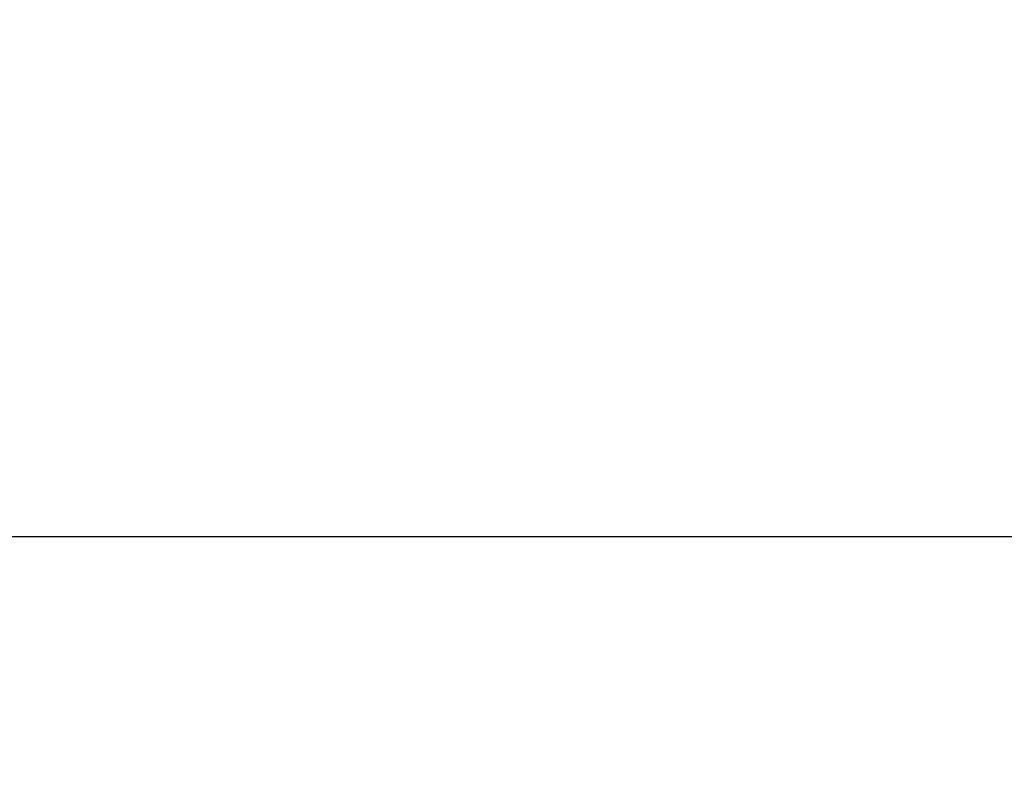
# Model space of a CAD drawing. Header units: millimetres. Extents: x -825 to -161, y -739 to 200.
# Tile 182 of 256: x -501.5561 to -501.5227, y -43.0292 to -43.0036. Entities that reach past the tile are written whole.
import ezdxf

# ---------------------------------------------------------------- set-up
doc = ezdxf.new("R2010")
doc.units = ezdxf.units.MM
doc.header["$MEASUREMENT"] = 0
doc.layers.add('Default', color=7, linetype='Continuous', true_color=0x000000)

# ---------------------------------------------------------------- blocks, each defined once
blk = doc.blocks.new('M3X10MM')
at = {"layer": 'Default', "extrusion": (-7.98303e-16, 1, -8.38761e-48)}
blk.add_arc((0, 0), 3.5, 0, 180, dxfattribs=at)
at = {"layer": 'Default', "extrusion": (-7.98303e-16, 1, 1.53695e-47)}
blk.add_arc((0, 0), 3.5, 180, 0, dxfattribs=at)
at = {"layer": 'Default', "extrusion": (4.49733e-17, 1, 0)}
blk.add_arc((0, 0, -1.031371), 2.468629, 0, 180, dxfattribs=at)
at = {"layer": 'Default', "extrusion": (-4.49733e-17, 1, 0)}
blk.add_arc((0, 0, -1.031371), 2.468629, 180, 0, dxfattribs=at)
at = {"layer": 'Default', "extrusion": (1.11022e-16, 1, 2.44249e-15)}
blk.add_arc((0, 0, -2.162742), 2, 180, 0, dxfattribs=at)
at = {"layer": 'Default', "extrusion": (-1.11022e-16, 1, -2.44249e-15)}
blk.add_arc((0, 0, -2.162742), 2, 0, 180, dxfattribs=at)
at = {"layer": 'Default', "extrusion": (0, 1, 0)}
for centre, start, end in [((0, 0, -5.081371), 180, 0), ((0, 0, -5.081371), 0, 180), ((0, 0, -8), 180, 360), ((0, 0, -8), 360, 180)]:
    blk.add_arc(centre, 2, start, end, dxfattribs=at)
at = {"layer": 'Default'}
for points in [[(0, -3.0734), (-0.93768, -2.155876, -0.148838), (-1.746286, -1.136045, -0.277188), (-2.4003, 0, -0.381)], [(-2.4003, 0, 0.381), (-1.746294, -1.136032, 0.277189), (-0.937673, -2.155883, 0.148837), (0, -3.0734)]]:
    blk.add_open_spline(points, degree=3, dxfattribs=at)
for points, knots in [([(-2.4003, 0), (-2.049692, -0.609018), (-1.322943, -1.670302), (-0.433024, -2.649684), (0, -3.0734)], [0.010016, 0.010016, 0.010016, 0.010016, 0.549743, 0.9905091, 0.9905091, 0.9905091, 0.9905091]), ([(-1.6383, 0, 0.381), (-1.390993, -0.629386, 0.323487), (-1.126558, -1.186274, 0.26198), (-0.576772, -2.199758, 0.13412), (-0.291774, -2.655106, 0.067854), (0, -3.0734)], [-1, -1, -1, -1, -0.499981, -0.499981, 0, 0, 0, 0]), ([(-1.6383, 0, -0.381), (-1.390988, -0.629397, -0.323486), (-1.126548, -1.186296, -0.261977), (-0.576762, -2.199774, -0.134118), (-0.291769, -2.655114, -0.067853), (0, -3.0734)], [-1, -1, -1, -1, -0.499973, -0.499973, 0, 0, 0, 0])]:
    blk.add_open_spline(points, degree=3, knots=knots, dxfattribs=at)
blk = doc.blocks.new('M_COVER_ASM')
at = {"layer": 'Default', "rotation": 180}
blk.add_blockref('M3X10MM', (133.550939, 12.220803, 32.04294), dxfattribs=at)

msp = doc.modelspace()

# ---------------------------------------------------------------- block references
at = {"layer": 'Default', "extrusion": (0, -1, 0), "xscale": 1.342608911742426, "yscale": 1.342608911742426, "zscale": 1.342608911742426, "rotation": 359.9998767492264}
msp.add_blockref('M_COVER_ASM', (-682.475903, 20.483796), dxfattribs=at)

doc.saveas('drawing.dxf')
